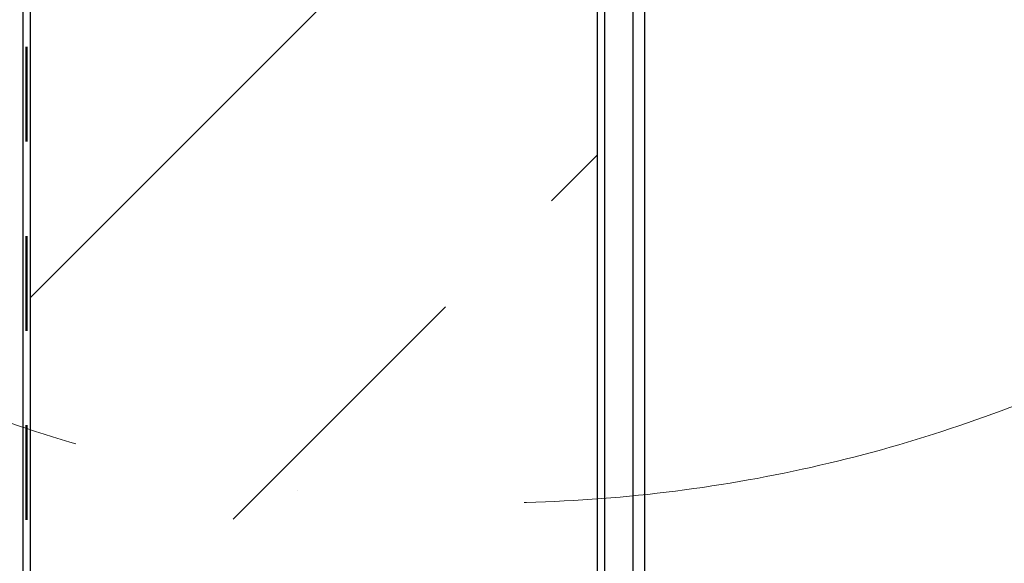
# Model space of a CAD drawing. Header units: millimetres. Extents: x -57642 to 5082813, y -177084 to 58112.
# Tile 28 of 212: x 29859 to 30380, y -60323 to -60036. Entities that reach past the tile are written whole.
import ezdxf

# ---------------------------------------------------------------- set-up
doc = ezdxf.new("R2010")
doc.units = ezdxf.units.MM
doc.linetypes.add('ACAD_ISO10W100', pattern=[18, 12, -3, 0, -3])
doc.linetypes.add('JIS_02_1.0', pattern=[2, 1, -1])

msp = doc.modelspace()

# ---------------------------------------------------------------- hatches: boundary and pattern name
at = {"lineweight": 13}
h = msp.add_hatch(dxfattribs=at)
h.set_pattern_fill('ANSI33', color=256, scale=50, style=0)
h.set_pattern_definition([(45, (-7e-12, -120130.96), (-224.5064, 224.5064), []), (45, (224.5, -120130.96), (-224.5064, 224.5064), [158.75, -79.375])])
h.paths.add_polyline_path([(30164.44088, -59531.1047), (30153.42837, -59531.1047), (30153.42837, -59497.1047), (29864.44086, -59497.1047), (29864.44086, -59502.1047), (29864.44349, -67364.5518), (38751.11669, -67808.88546), (39444.33592, -68502.1047), (40789.44271, -68502.1047), (42134.54949, -68502.1047), (42827.76872, -67808.88546), (51714.44186, -67364.55181), (51714.44455, -59502.1047), (51714.44455, -59497.1047), (51425.45704, -59497.1047), (51425.45704, -59531.1047), (51412.0797, -66749.9047), (51433.44271, -66749.9047), (51433.44271, -66819.9047), (41927.44271, -67295.2047), (41927.44271, -68002.1047), (39651.44271, -68002.1047), (39651.44271, -67295.2047), (30145.44271, -66819.9047), (30145.44271, -66749.9047), (30164.4436, -66749.90469)])

# ---------------------------------------------------------------- linework, layer by layer
for p, q in [((29860.4435, -59148.19159), (29860.4435, -67415.38734)), ((29864.4435, -67415.58734), (29864.44086, -59502.1047)), ((30164.44362, -66781.9047), (30164.44086, -59497.18652)), ((30168.44086, -66781.9047), (30168.44086, -59497.1047)), ((30183.44271, -61944.49701), (30183.44271, -59522.1047)), ((30189.44271, -59522.1047), (30189.44271, -66822.1047))]:
    msp.add_line(p, q)
at = {"linetype": 'JIS_02_1.0', "lineweight": 50, "ltscale": 50}
msp.add_line((29862.4435, -59150.16324), (29862.4435, -67415.48734), dxfattribs=at)
at = {"linetype": 'ACAD_ISO10W100', "lineweight": 18, "ltscale": 40}
msp.add_circle((30106.9346, -59515.31574), 775.86185, dxfattribs=at)

doc.saveas('drawing.dxf')
